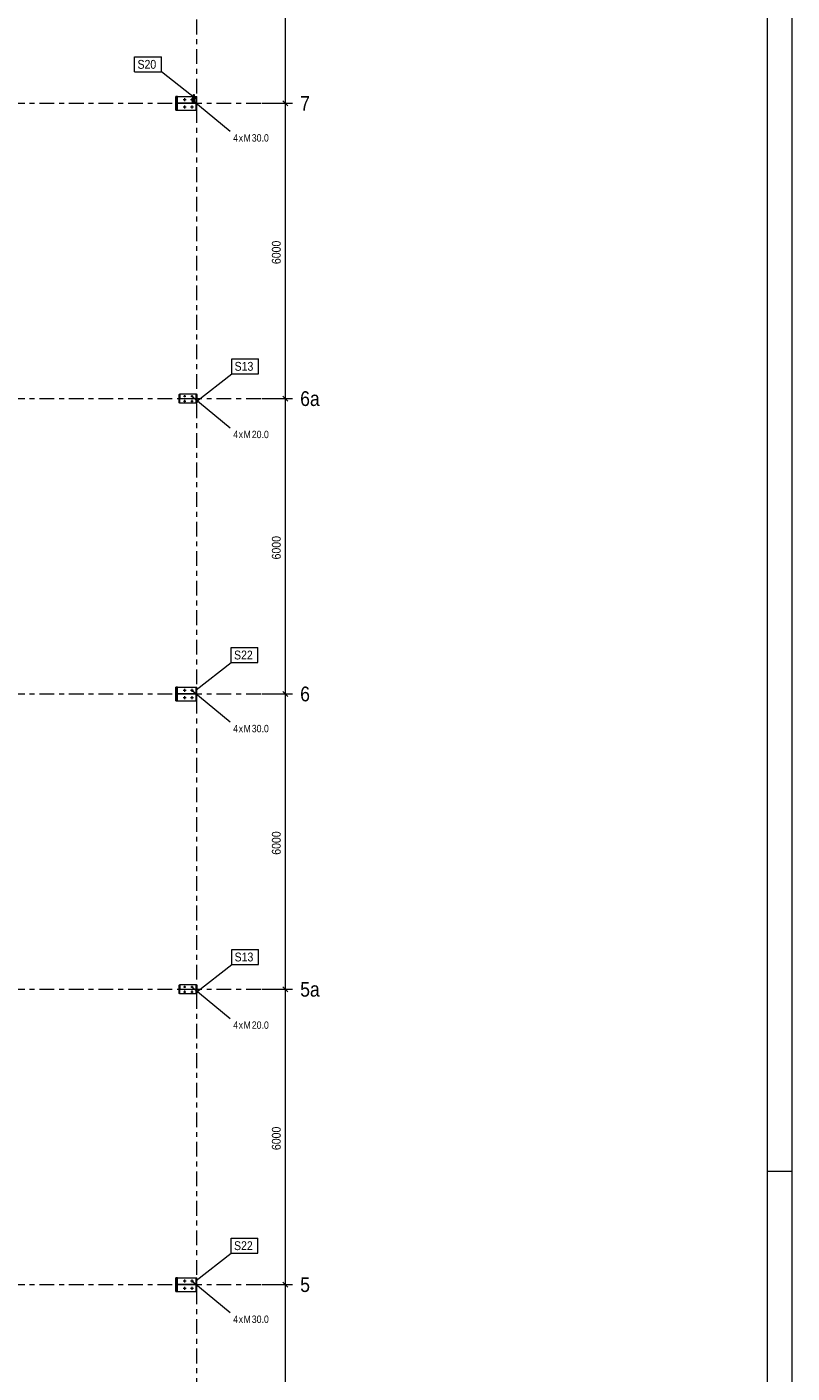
# Model space of a CAD drawing. Header units: millimetres. Extents: x -69 to 541, y -101 to 999.
# Tile 18 of 19: x 385 to 541, y 452 to 726. Entities that reach past the tile are written whole.
import ezdxf

# ---------------------------------------------------------------- set-up
doc = ezdxf.new("R2010")
doc.units = ezdxf.units.MM
doc.linetypes.add('XKITLINE00', pattern=[0])
doc.linetypes.add('XKITLINE03', pattern=[6, 3, -1, 1, -1])
for name, color, linetype, lineweight in [('Arkusz rysunku', 3, 'Continuous', 0), ('Element', 2, 'Continuous', 0), ('Spoina', 1, 'Continuous', 0), ('Wymiar', 4, 'Continuous', 0), ('Znak elementu', 2, 'Continuous', 0), ('Znak śruby', 4, 'Continuous', 0), ('Śruba', 3, 'Continuous', 0)]:
    doc.layers.add(name, color=color, linetype=linetype, lineweight=lineweight)
doc.styles.add('ARIAL', font='ARIAL.TTF')

msp = doc.modelspace()

# ---------------------------------------------------------------- hatches: boundary and pattern name
at = {"layer": 'Śruba'}
for points in [[(417.52, 710.91), (417.53, 710.91), (417.55, 710.9), (417.56, 710.9), (417.58, 710.89), (417.59, 710.88), (417.6, 710.87), (417.61, 710.86), (417.62, 710.85), (417.63, 710.84), (417.64, 710.83), (417.65, 710.81), (417.65, 710.8), (417.66, 710.78), (417.66, 710.77), (417.66, 710.75), (417.66, 710.73), (417.66, 710.72), (417.65, 710.7), (417.65, 710.69), (417.64, 710.67), (417.63, 710.66), (417.62, 710.65), (417.61, 710.64), (417.6, 710.63), (417.59, 710.62), (417.58, 710.61), (417.56, 710.6), (417.55, 710.6), (417.53, 710.59), (417.52, 710.59), (417.5, 710.59), (417.48, 710.59), (417.47, 710.59), (417.45, 710.6), (417.44, 710.6), (417.42, 710.61), (417.41, 710.62), (417.4, 710.63), (417.39, 710.64), (417.38, 710.65), (417.37, 710.66), (417.36, 710.67), (417.35, 710.69), (417.35, 710.7), (417.34, 710.72), (417.34, 710.73), (417.34, 710.75), (417.34, 710.77), (417.34, 710.78), (417.35, 710.8), (417.35, 710.81), (417.36, 710.83), (417.37, 710.84), (417.38, 710.85), (417.39, 710.86), (417.4, 710.87), (417.41, 710.88), (417.42, 710.89), (417.44, 710.9), (417.45, 710.9), (417.47, 710.91), (417.48, 710.91), (417.5, 710.91)], [(417.52, 709.41), (417.53, 709.41), (417.55, 709.4), (417.56, 709.4), (417.58, 709.39), (417.59, 709.38), (417.6, 709.37), (417.61, 709.36), (417.62, 709.35), (417.63, 709.34), (417.64, 709.33), (417.65, 709.31), (417.65, 709.3), (417.66, 709.28), (417.66, 709.27), (417.66, 709.25), (417.66, 709.23), (417.66, 709.22), (417.65, 709.2), (417.65, 709.19), (417.64, 709.17), (417.63, 709.16), (417.62, 709.15), (417.61, 709.14), (417.6, 709.13), (417.59, 709.12), (417.58, 709.11), (417.56, 709.1), (417.55, 709.1), (417.53, 709.09), (417.52, 709.09), (417.5, 709.09), (417.48, 709.09), (417.47, 709.09), (417.45, 709.1), (417.44, 709.1), (417.42, 709.11), (417.41, 709.12), (417.4, 709.13), (417.39, 709.14), (417.38, 709.15), (417.37, 709.16), (417.36, 709.17), (417.35, 709.19), (417.35, 709.2), (417.34, 709.22), (417.34, 709.23), (417.34, 709.25), (417.34, 709.27), (417.34, 709.28), (417.35, 709.3), (417.35, 709.31), (417.36, 709.33), (417.37, 709.34), (417.38, 709.35), (417.39, 709.36), (417.4, 709.37), (417.41, 709.38), (417.42, 709.39), (417.44, 709.4), (417.45, 709.4), (417.47, 709.41), (417.48, 709.41), (417.5, 709.41)], [(419.02, 710.91), (419.03, 710.91), (419.05, 710.9), (419.06, 710.9), (419.08, 710.89), (419.09, 710.88), (419.1, 710.87), (419.11, 710.86), (419.12, 710.85), (419.13, 710.84), (419.14, 710.83), (419.15, 710.81), (419.15, 710.8), (419.16, 710.78), (419.16, 710.77), (419.16, 710.75), (419.16, 710.73), (419.16, 710.72), (419.15, 710.7), (419.15, 710.69), (419.14, 710.67), (419.13, 710.66), (419.12, 710.65), (419.11, 710.64), (419.1, 710.63), (419.09, 710.62), (419.08, 710.61), (419.06, 710.6), (419.05, 710.6), (419.03, 710.59), (419.02, 710.59), (419, 710.59), (418.98, 710.59), (418.97, 710.59), (418.95, 710.6), (418.94, 710.6), (418.92, 710.61), (418.91, 710.62), (418.9, 710.63), (418.89, 710.64), (418.88, 710.65), (418.87, 710.66), (418.86, 710.67), (418.85, 710.69), (418.85, 710.7), (418.84, 710.72), (418.84, 710.73), (418.84, 710.75), (418.84, 710.77), (418.84, 710.78), (418.85, 710.8), (418.85, 710.81), (418.86, 710.83), (418.87, 710.84), (418.88, 710.85), (418.89, 710.86), (418.9, 710.87), (418.91, 710.88), (418.92, 710.89), (418.94, 710.9), (418.95, 710.9), (418.97, 710.91), (418.98, 710.91), (419, 710.91)], [(419.02, 709.41), (419.03, 709.41), (419.05, 709.4), (419.06, 709.4), (419.08, 709.39), (419.09, 709.38), (419.1, 709.37), (419.11, 709.36), (419.12, 709.35), (419.13, 709.34), (419.14, 709.33), (419.15, 709.31), (419.15, 709.3), (419.16, 709.28), (419.16, 709.27), (419.16, 709.25), (419.16, 709.23), (419.16, 709.22), (419.15, 709.2), (419.15, 709.19), (419.14, 709.17), (419.13, 709.16), (419.12, 709.15), (419.11, 709.14), (419.1, 709.13), (419.09, 709.12), (419.08, 709.11), (419.06, 709.1), (419.05, 709.1), (419.03, 709.09), (419.02, 709.09), (419, 709.09), (418.98, 709.09), (418.97, 709.09), (418.95, 709.1), (418.94, 709.1), (418.92, 709.11), (418.91, 709.12), (418.9, 709.13), (418.89, 709.14), (418.88, 709.15), (418.87, 709.16), (418.86, 709.17), (418.85, 709.19), (418.85, 709.2), (418.84, 709.22), (418.84, 709.23), (418.84, 709.25), (418.84, 709.27), (418.84, 709.28), (418.85, 709.3), (418.85, 709.31), (418.86, 709.33), (418.87, 709.34), (418.88, 709.35), (418.89, 709.36), (418.9, 709.37), (418.91, 709.38), (418.92, 709.39), (418.94, 709.4), (418.95, 709.4), (418.97, 709.41), (418.98, 709.41), (419, 709.41)], [(419.28, 711.02), (419.28, 710.65), (419.12, 710.65), (419.12, 711.02)], [(419.44, 711.02), (419.44, 710.65), (419.28, 710.65), (419.28, 711.02)], [(417.51, 650.61), (417.52, 650.61), (417.53, 650.61), (417.54, 650.6), (417.55, 650.6), (417.56, 650.59), (417.57, 650.59), (417.58, 650.58), (417.59, 650.57), (417.59, 650.56), (417.6, 650.55), (417.6, 650.54), (417.61, 650.53), (417.61, 650.52), (417.61, 650.51), (417.61, 650.5), (417.61, 650.49), (417.61, 650.48), (417.61, 650.47), (417.6, 650.46), (417.6, 650.45), (417.59, 650.44), (417.59, 650.43), (417.58, 650.42), (417.57, 650.41), (417.56, 650.41), (417.55, 650.4), (417.54, 650.4), (417.53, 650.39), (417.52, 650.39), (417.51, 650.39), (417.5, 650.39), (417.49, 650.39), (417.48, 650.39), (417.47, 650.39), (417.46, 650.4), (417.45, 650.4), (417.44, 650.41), (417.43, 650.41), (417.42, 650.42), (417.41, 650.43), (417.41, 650.44), (417.4, 650.45), (417.4, 650.46), (417.39, 650.47), (417.39, 650.48), (417.39, 650.49), (417.39, 650.5), (417.39, 650.51), (417.39, 650.52), (417.39, 650.53), (417.4, 650.54), (417.4, 650.55), (417.41, 650.56), (417.41, 650.57), (417.42, 650.58), (417.43, 650.59), (417.44, 650.59), (417.45, 650.6), (417.46, 650.6), (417.47, 650.61), (417.48, 650.61), (417.49, 650.61), (417.5, 650.61)], [(417.51, 649.61), (417.52, 649.61), (417.53, 649.61), (417.54, 649.6), (417.55, 649.6), (417.56, 649.59), (417.57, 649.59), (417.58, 649.58), (417.59, 649.57), (417.59, 649.56), (417.6, 649.55), (417.6, 649.54), (417.61, 649.53), (417.61, 649.52), (417.61, 649.51), (417.61, 649.5), (417.61, 649.49), (417.61, 649.48), (417.61, 649.47), (417.6, 649.46), (417.6, 649.45), (417.59, 649.44), (417.59, 649.43), (417.58, 649.42), (417.57, 649.41), (417.56, 649.41), (417.55, 649.4), (417.54, 649.4), (417.53, 649.39), (417.52, 649.39), (417.51, 649.39), (417.5, 649.39), (417.49, 649.39), (417.48, 649.39), (417.47, 649.39), (417.46, 649.4), (417.45, 649.4), (417.44, 649.41), (417.43, 649.41), (417.42, 649.42), (417.41, 649.43), (417.41, 649.44), (417.4, 649.45), (417.4, 649.46), (417.39, 649.47), (417.39, 649.48), (417.39, 649.49), (417.39, 649.5), (417.39, 649.51), (417.39, 649.52), (417.39, 649.53), (417.4, 649.54), (417.4, 649.55), (417.41, 649.56), (417.41, 649.57), (417.42, 649.58), (417.43, 649.59), (417.44, 649.59), (417.45, 649.6), (417.46, 649.6), (417.47, 649.61), (417.48, 649.61), (417.49, 649.61), (417.5, 649.61)], [(419.01, 650.61), (419.02, 650.61), (419.03, 650.61), (419.04, 650.6), (419.05, 650.6), (419.06, 650.59), (419.07, 650.59), (419.08, 650.58), (419.09, 650.57), (419.09, 650.56), (419.1, 650.55), (419.1, 650.54), (419.11, 650.53), (419.11, 650.52), (419.11, 650.51), (419.11, 650.5), (419.11, 650.49), (419.11, 650.48), (419.11, 650.47), (419.1, 650.46), (419.1, 650.45), (419.09, 650.44), (419.09, 650.43), (419.08, 650.42), (419.07, 650.41), (419.06, 650.41), (419.05, 650.4), (419.04, 650.4), (419.03, 650.39), (419.02, 650.39), (419.01, 650.39), (419, 650.39), (418.99, 650.39), (418.98, 650.39), (418.97, 650.39), (418.96, 650.4), (418.95, 650.4), (418.94, 650.41), (418.93, 650.41), (418.92, 650.42), (418.91, 650.43), (418.91, 650.44), (418.9, 650.45), (418.9, 650.46), (418.89, 650.47), (418.89, 650.48), (418.89, 650.49), (418.89, 650.5), (418.89, 650.51), (418.89, 650.52), (418.89, 650.53), (418.9, 650.54), (418.9, 650.55), (418.91, 650.56), (418.91, 650.57), (418.92, 650.58), (418.93, 650.59), (418.94, 650.59), (418.95, 650.6), (418.96, 650.6), (418.97, 650.61), (418.98, 650.61), (418.99, 650.61), (419, 650.61)], [(419.01, 649.61), (419.02, 649.61), (419.03, 649.61), (419.04, 649.6), (419.05, 649.6), (419.06, 649.59), (419.07, 649.59), (419.08, 649.58), (419.09, 649.57), (419.09, 649.56), (419.1, 649.55), (419.1, 649.54), (419.11, 649.53), (419.11, 649.52), (419.11, 649.51), (419.11, 649.5), (419.11, 649.49), (419.11, 649.48), (419.11, 649.47), (419.1, 649.46), (419.1, 649.45), (419.09, 649.44), (419.09, 649.43), (419.08, 649.42), (419.07, 649.41), (419.06, 649.41), (419.05, 649.4), (419.04, 649.4), (419.03, 649.39), (419.02, 649.39), (419.01, 649.39), (419, 649.39), (418.99, 649.39), (418.98, 649.39), (418.97, 649.39), (418.96, 649.4), (418.95, 649.4), (418.94, 649.41), (418.93, 649.41), (418.92, 649.42), (418.91, 649.43), (418.91, 649.44), (418.9, 649.45), (418.9, 649.46), (418.89, 649.47), (418.89, 649.48), (418.89, 649.49), (418.89, 649.5), (418.89, 649.51), (418.89, 649.52), (418.89, 649.53), (418.9, 649.54), (418.9, 649.55), (418.91, 649.56), (418.91, 649.57), (418.92, 649.58), (418.93, 649.59), (418.94, 649.59), (418.95, 649.6), (418.96, 649.6), (418.97, 649.61), (418.98, 649.61), (418.99, 649.61), (419, 649.61)], [(417.52, 590.91), (417.53, 590.91), (417.55, 590.9), (417.56, 590.9), (417.58, 590.89), (417.59, 590.88), (417.6, 590.87), (417.61, 590.86), (417.62, 590.85), (417.63, 590.84), (417.64, 590.83), (417.65, 590.81), (417.65, 590.8), (417.66, 590.78), (417.66, 590.77), (417.66, 590.75), (417.66, 590.73), (417.66, 590.72), (417.65, 590.7), (417.65, 590.69), (417.64, 590.67), (417.63, 590.66), (417.62, 590.65), (417.61, 590.64), (417.6, 590.63), (417.59, 590.62), (417.58, 590.61), (417.56, 590.6), (417.55, 590.6), (417.53, 590.59), (417.52, 590.59), (417.5, 590.59), (417.48, 590.59), (417.47, 590.59), (417.45, 590.6), (417.44, 590.6), (417.42, 590.61), (417.41, 590.62), (417.4, 590.63), (417.39, 590.64), (417.38, 590.65), (417.37, 590.66), (417.36, 590.67), (417.35, 590.69), (417.35, 590.7), (417.34, 590.72), (417.34, 590.73), (417.34, 590.75), (417.34, 590.77), (417.34, 590.78), (417.35, 590.8), (417.35, 590.81), (417.36, 590.83), (417.37, 590.84), (417.38, 590.85), (417.39, 590.86), (417.4, 590.87), (417.41, 590.88), (417.42, 590.89), (417.44, 590.9), (417.45, 590.9), (417.47, 590.91), (417.48, 590.91), (417.5, 590.91)], [(419.02, 590.91), (419.03, 590.91), (419.05, 590.9), (419.06, 590.9), (419.08, 590.89), (419.09, 590.88), (419.1, 590.87), (419.11, 590.86), (419.12, 590.85), (419.13, 590.84), (419.14, 590.83), (419.15, 590.81), (419.15, 590.8), (419.16, 590.78), (419.16, 590.77), (419.16, 590.75), (419.16, 590.73), (419.16, 590.72), (419.15, 590.7), (419.15, 590.69), (419.14, 590.67), (419.13, 590.66), (419.12, 590.65), (419.11, 590.64), (419.1, 590.63), (419.09, 590.62), (419.08, 590.61), (419.06, 590.6), (419.05, 590.6), (419.03, 590.59), (419.02, 590.59), (419, 590.59), (418.98, 590.59), (418.97, 590.59), (418.95, 590.6), (418.94, 590.6), (418.92, 590.61), (418.91, 590.62), (418.9, 590.63), (418.89, 590.64), (418.88, 590.65), (418.87, 590.66), (418.86, 590.67), (418.85, 590.69), (418.85, 590.7), (418.84, 590.72), (418.84, 590.73), (418.84, 590.75), (418.84, 590.77), (418.84, 590.78), (418.85, 590.8), (418.85, 590.81), (418.86, 590.83), (418.87, 590.84), (418.88, 590.85), (418.89, 590.86), (418.9, 590.87), (418.91, 590.88), (418.92, 590.89), (418.94, 590.9), (418.95, 590.9), (418.97, 590.91), (418.98, 590.91), (419, 590.91)], [(417.52, 589.41), (417.53, 589.41), (417.55, 589.4), (417.56, 589.4), (417.58, 589.39), (417.59, 589.38), (417.6, 589.37), (417.61, 589.36), (417.62, 589.35), (417.63, 589.34), (417.64, 589.33), (417.65, 589.31), (417.65, 589.3), (417.66, 589.28), (417.66, 589.27), (417.66, 589.25), (417.66, 589.23), (417.66, 589.22), (417.65, 589.2), (417.65, 589.19), (417.64, 589.17), (417.63, 589.16), (417.62, 589.15), (417.61, 589.14), (417.6, 589.13), (417.59, 589.12), (417.58, 589.11), (417.56, 589.1), (417.55, 589.1), (417.53, 589.09), (417.52, 589.09), (417.5, 589.09), (417.48, 589.09), (417.47, 589.09), (417.45, 589.1), (417.44, 589.1), (417.42, 589.11), (417.41, 589.12), (417.4, 589.13), (417.39, 589.14), (417.38, 589.15), (417.37, 589.16), (417.36, 589.17), (417.35, 589.19), (417.35, 589.2), (417.34, 589.22), (417.34, 589.23), (417.34, 589.25), (417.34, 589.27), (417.34, 589.28), (417.35, 589.3), (417.35, 589.31), (417.36, 589.33), (417.37, 589.34), (417.38, 589.35), (417.39, 589.36), (417.4, 589.37), (417.41, 589.38), (417.42, 589.39), (417.44, 589.4), (417.45, 589.4), (417.47, 589.41), (417.48, 589.41), (417.5, 589.41)], [(419.02, 589.41), (419.03, 589.41), (419.05, 589.4), (419.06, 589.4), (419.08, 589.39), (419.09, 589.38), (419.1, 589.37), (419.11, 589.36), (419.12, 589.35), (419.13, 589.34), (419.14, 589.33), (419.15, 589.31), (419.15, 589.3), (419.16, 589.28), (419.16, 589.27), (419.16, 589.25), (419.16, 589.23), (419.16, 589.22), (419.15, 589.2), (419.15, 589.19), (419.14, 589.17), (419.13, 589.16), (419.12, 589.15), (419.11, 589.14), (419.1, 589.13), (419.09, 589.12), (419.08, 589.11), (419.06, 589.1), (419.05, 589.1), (419.03, 589.09), (419.02, 589.09), (419, 589.09), (418.98, 589.09), (418.97, 589.09), (418.95, 589.1), (418.94, 589.1), (418.92, 589.11), (418.91, 589.12), (418.9, 589.13), (418.89, 589.14), (418.88, 589.15), (418.87, 589.16), (418.86, 589.17), (418.85, 589.19), (418.85, 589.2), (418.84, 589.22), (418.84, 589.23), (418.84, 589.25), (418.84, 589.27), (418.84, 589.28), (418.85, 589.3), (418.85, 589.31), (418.86, 589.33), (418.87, 589.34), (418.88, 589.35), (418.89, 589.36), (418.9, 589.37), (418.91, 589.38), (418.92, 589.39), (418.94, 589.4), (418.95, 589.4), (418.97, 589.41), (418.98, 589.41), (419, 589.41)], [(417.51, 530.61), (417.52, 530.61), (417.53, 530.61), (417.54, 530.6), (417.55, 530.6), (417.56, 530.59), (417.57, 530.59), (417.58, 530.58), (417.59, 530.57), (417.59, 530.56), (417.6, 530.55), (417.6, 530.54), (417.61, 530.53), (417.61, 530.52), (417.61, 530.51), (417.61, 530.5), (417.61, 530.49), (417.61, 530.48), (417.61, 530.47), (417.6, 530.46), (417.6, 530.45), (417.59, 530.44), (417.59, 530.43), (417.58, 530.42), (417.57, 530.41), (417.56, 530.41), (417.55, 530.4), (417.54, 530.4), (417.53, 530.39), (417.52, 530.39), (417.51, 530.39), (417.5, 530.39), (417.49, 530.39), (417.48, 530.39), (417.47, 530.39), (417.46, 530.4), (417.45, 530.4), (417.44, 530.41), (417.43, 530.41), (417.42, 530.42), (417.41, 530.43), (417.41, 530.44), (417.4, 530.45), (417.4, 530.46), (417.39, 530.47), (417.39, 530.48), (417.39, 530.49), (417.39, 530.5), (417.39, 530.51), (417.39, 530.52), (417.39, 530.53), (417.4, 530.54), (417.4, 530.55), (417.41, 530.56), (417.41, 530.57), (417.42, 530.58), (417.43, 530.59), (417.44, 530.59), (417.45, 530.6), (417.46, 530.6), (417.47, 530.61), (417.48, 530.61), (417.49, 530.61), (417.5, 530.61)], [(419.01, 530.61), (419.02, 530.61), (419.03, 530.61), (419.04, 530.6), (419.05, 530.6), (419.06, 530.59), (419.07, 530.59), (419.08, 530.58), (419.09, 530.57), (419.09, 530.56), (419.1, 530.55), (419.1, 530.54), (419.11, 530.53), (419.11, 530.52), (419.11, 530.51), (419.11, 530.5), (419.11, 530.49), (419.11, 530.48), (419.11, 530.47), (419.1, 530.46), (419.1, 530.45), (419.09, 530.44), (419.09, 530.43), (419.08, 530.42), (419.07, 530.41), (419.06, 530.41), (419.05, 530.4), (419.04, 530.4), (419.03, 530.39), (419.02, 530.39), (419.01, 530.39), (419, 530.39), (418.99, 530.39), (418.98, 530.39), (418.97, 530.39), (418.96, 530.4), (418.95, 530.4), (418.94, 530.41), (418.93, 530.41), (418.92, 530.42), (418.91, 530.43), (418.91, 530.44), (418.9, 530.45), (418.9, 530.46), (418.89, 530.47), (418.89, 530.48), (418.89, 530.49), (418.89, 530.5), (418.89, 530.51), (418.89, 530.52), (418.89, 530.53), (418.9, 530.54), (418.9, 530.55), (418.91, 530.56), (418.91, 530.57), (418.92, 530.58), (418.93, 530.59), (418.94, 530.59), (418.95, 530.6), (418.96, 530.6), (418.97, 530.61), (418.98, 530.61), (418.99, 530.61), (419, 530.61)], [(417.51, 529.61), (417.52, 529.61), (417.53, 529.61), (417.54, 529.6), (417.55, 529.6), (417.56, 529.59), (417.57, 529.59), (417.58, 529.58), (417.59, 529.57), (417.59, 529.56), (417.6, 529.55), (417.6, 529.54), (417.61, 529.53), (417.61, 529.52), (417.61, 529.51), (417.61, 529.5), (417.61, 529.49), (417.61, 529.48), (417.61, 529.47), (417.6, 529.46), (417.6, 529.45), (417.59, 529.44), (417.59, 529.43), (417.58, 529.42), (417.57, 529.41), (417.56, 529.41), (417.55, 529.4), (417.54, 529.4), (417.53, 529.39), (417.52, 529.39), (417.51, 529.39), (417.5, 529.39), (417.49, 529.39), (417.48, 529.39), (417.47, 529.39), (417.46, 529.4), (417.45, 529.4), (417.44, 529.41), (417.43, 529.41), (417.42, 529.42), (417.41, 529.43), (417.41, 529.44), (417.4, 529.45), (417.4, 529.46), (417.39, 529.47), (417.39, 529.48), (417.39, 529.49), (417.39, 529.5), (417.39, 529.51), (417.39, 529.52), (417.39, 529.53), (417.4, 529.54), (417.4, 529.55), (417.41, 529.56), (417.41, 529.57), (417.42, 529.58), (417.43, 529.59), (417.44, 529.59), (417.45, 529.6), (417.46, 529.6), (417.47, 529.61), (417.48, 529.61), (417.49, 529.61), (417.5, 529.61)], [(419.01, 529.61), (419.02, 529.61), (419.03, 529.61), (419.04, 529.6), (419.05, 529.6), (419.06, 529.59), (419.07, 529.59), (419.08, 529.58), (419.09, 529.57), (419.09, 529.56), (419.1, 529.55), (419.1, 529.54), (419.11, 529.53), (419.11, 529.52), (419.11, 529.51), (419.11, 529.5), (419.11, 529.49), (419.11, 529.48), (419.11, 529.47), (419.1, 529.46), (419.1, 529.45), (419.09, 529.44), (419.09, 529.43), (419.08, 529.42), (419.07, 529.41), (419.06, 529.41), (419.05, 529.4), (419.04, 529.4), (419.03, 529.39), (419.02, 529.39), (419.01, 529.39), (419, 529.39), (418.99, 529.39), (418.98, 529.39), (418.97, 529.39), (418.96, 529.4), (418.95, 529.4), (418.94, 529.41), (418.93, 529.41), (418.92, 529.42), (418.91, 529.43), (418.91, 529.44), (418.9, 529.45), (418.9, 529.46), (418.89, 529.47), (418.89, 529.48), (418.89, 529.49), (418.89, 529.5), (418.89, 529.51), (418.89, 529.52), (418.89, 529.53), (418.9, 529.54), (418.9, 529.55), (418.91, 529.56), (418.91, 529.57), (418.92, 529.58), (418.93, 529.59), (418.94, 529.59), (418.95, 529.6), (418.96, 529.6), (418.97, 529.61), (418.98, 529.61), (418.99, 529.61), (419, 529.61)], [(417.52, 470.91), (417.53, 470.91), (417.55, 470.9), (417.56, 470.9), (417.58, 470.89), (417.59, 470.88), (417.6, 470.87), (417.61, 470.86), (417.62, 470.85), (417.63, 470.84), (417.64, 470.83), (417.65, 470.81), (417.65, 470.8), (417.66, 470.78), (417.66, 470.77), (417.66, 470.75), (417.66, 470.73), (417.66, 470.72), (417.65, 470.7), (417.65, 470.69), (417.64, 470.67), (417.63, 470.66), (417.62, 470.65), (417.61, 470.64), (417.6, 470.63), (417.59, 470.62), (417.58, 470.61), (417.56, 470.6), (417.55, 470.6), (417.53, 470.59), (417.52, 470.59), (417.5, 470.59), (417.48, 470.59), (417.47, 470.59), (417.45, 470.6), (417.44, 470.6), (417.42, 470.61), (417.41, 470.62), (417.4, 470.63), (417.39, 470.64), (417.38, 470.65), (417.37, 470.66), (417.36, 470.67), (417.35, 470.69), (417.35, 470.7), (417.34, 470.72), (417.34, 470.73), (417.34, 470.75), (417.34, 470.77), (417.34, 470.78), (417.35, 470.8), (417.35, 470.81), (417.36, 470.83), (417.37, 470.84), (417.38, 470.85), (417.39, 470.86), (417.4, 470.87), (417.41, 470.88), (417.42, 470.89), (417.44, 470.9), (417.45, 470.9), (417.47, 470.91), (417.48, 470.91), (417.5, 470.91)], [(419.02, 470.91), (419.03, 470.91), (419.05, 470.9), (419.06, 470.9), (419.08, 470.89), (419.09, 470.88), (419.1, 470.87), (419.11, 470.86), (419.12, 470.85), (419.13, 470.84), (419.14, 470.83), (419.15, 470.81), (419.15, 470.8), (419.16, 470.78), (419.16, 470.77), (419.16, 470.75), (419.16, 470.73), (419.16, 470.72), (419.15, 470.7), (419.15, 470.69), (419.14, 470.67), (419.13, 470.66), (419.12, 470.65), (419.11, 470.64), (419.1, 470.63), (419.09, 470.62), (419.08, 470.61), (419.06, 470.6), (419.05, 470.6), (419.03, 470.59), (419.02, 470.59), (419, 470.59), (418.98, 470.59), (418.97, 470.59), (418.95, 470.6), (418.94, 470.6), (418.92, 470.61), (418.91, 470.62), (418.9, 470.63), (418.89, 470.64), (418.88, 470.65), (418.87, 470.66), (418.86, 470.67), (418.85, 470.69), (418.85, 470.7), (418.84, 470.72), (418.84, 470.73), (418.84, 470.75), (418.84, 470.77), (418.84, 470.78), (418.85, 470.8), (418.85, 470.81), (418.86, 470.83), (418.87, 470.84), (418.88, 470.85), (418.89, 470.86), (418.9, 470.87), (418.91, 470.88), (418.92, 470.89), (418.94, 470.9), (418.95, 470.9), (418.97, 470.91), (418.98, 470.91), (419, 470.91)], [(417.52, 469.41), (417.53, 469.41), (417.55, 469.4), (417.56, 469.4), (417.58, 469.39), (417.59, 469.38), (417.6, 469.37), (417.61, 469.36), (417.62, 469.35), (417.63, 469.34), (417.64, 469.33), (417.65, 469.31), (417.65, 469.3), (417.66, 469.28), (417.66, 469.27), (417.66, 469.25), (417.66, 469.23), (417.66, 469.22), (417.65, 469.2), (417.65, 469.19), (417.64, 469.17), (417.63, 469.16), (417.62, 469.15), (417.61, 469.14), (417.6, 469.13), (417.59, 469.12), (417.58, 469.11), (417.56, 469.1), (417.55, 469.1), (417.53, 469.09), (417.52, 469.09), (417.5, 469.09), (417.48, 469.09), (417.47, 469.09), (417.45, 469.1), (417.44, 469.1), (417.42, 469.11), (417.41, 469.12), (417.4, 469.13), (417.39, 469.14), (417.38, 469.15), (417.37, 469.16), (417.36, 469.17), (417.35, 469.19), (417.35, 469.2), (417.34, 469.22), (417.34, 469.23), (417.34, 469.25), (417.34, 469.27), (417.34, 469.28), (417.35, 469.3), (417.35, 469.31), (417.36, 469.33), (417.37, 469.34), (417.38, 469.35), (417.39, 469.36), (417.4, 469.37), (417.41, 469.38), (417.42, 469.39), (417.44, 469.4), (417.45, 469.4), (417.47, 469.41), (417.48, 469.41), (417.5, 469.41)], [(419.02, 469.41), (419.03, 469.41), (419.05, 469.4), (419.06, 469.4), (419.08, 469.39), (419.09, 469.38), (419.1, 469.37), (419.11, 469.36), (419.12, 469.35), (419.13, 469.34), (419.14, 469.33), (419.15, 469.31), (419.15, 469.3), (419.16, 469.28), (419.16, 469.27), (419.16, 469.25), (419.16, 469.23), (419.16, 469.22), (419.15, 469.2), (419.15, 469.19), (419.14, 469.17), (419.13, 469.16), (419.12, 469.15), (419.11, 469.14), (419.1, 469.13), (419.09, 469.12), (419.08, 469.11), (419.06, 469.1), (419.05, 469.1), (419.03, 469.09), (419.02, 469.09), (419, 469.09), (418.98, 469.09), (418.97, 469.09), (418.95, 469.1), (418.94, 469.1), (418.92, 469.11), (418.91, 469.12), (418.9, 469.13), (418.89, 469.14), (418.88, 469.15), (418.87, 469.16), (418.86, 469.17), (418.85, 469.19), (418.85, 469.2), (418.84, 469.22), (418.84, 469.23), (418.84, 469.25), (418.84, 469.27), (418.84, 469.28), (418.85, 469.3), (418.85, 469.31), (418.86, 469.33), (418.87, 469.34), (418.88, 469.35), (418.89, 469.36), (418.9, 469.37), (418.91, 469.38), (418.92, 469.39), (418.94, 469.4), (418.95, 469.4), (418.97, 469.41), (418.98, 469.41), (419, 469.41)]]:
    msp.add_hatch(color=256, dxfattribs=at).paths.add_polyline_path(points, flags=17)

# ---------------------------------------------------------------- linework, layer by layer
at = {"layer": 'Arkusz rysunku', "linetype": 'XKITLINE00', "lineweight": 0}
for p, q in [((540.98, -101), (540.98, 999)), ((535.98, -96), (535.98, 994)), ((540.98, 493), (535.98, 493))]:
    msp.add_line(p, q, dxfattribs=at)
at = {"layer": 'Element', "linetype": 'XKITLINE00', "lineweight": 0}
for p, q in [((416.06, 711.4), (415.73, 711.4)), ((415.73, 711.4), (415.73, 708.6)), ((415.73, 708.6), (415.73, 711.4)), ((415.73, 711.4), (415.89, 711.4)), ((415.89, 708.6), (415.89, 711.4)), ((415.89, 708.6), (415.89, 711.4)), ((416.06, 710.04), (416.06, 711.4)), ((416.06, 711.4), (419.12, 711.4)), ((419.12, 711.43), (419.12, 710.04)), ((419.12, 711.43), (419.28, 711.43)), ((419.28, 711.81), (419.28, 711.38)), ((419.28, 711.81), (419.44, 711.81)), ((419.28, 711.44), (419.28, 711.81)), ((419.28, 711.81), (419.44, 711.81)), ((419.44, 711.44), (419.28, 711.44)), ((419.28, 711.44), (419.44, 711.44)), ((419.28, 711.37), (419.3, 711.41)), ((419.28, 711.37), (419.3, 711.41)), ((419.28, 711.4), (419.29, 711.4)), ((419.28, 711.37), (419.44, 711.37)), ((419.28, 711.37), (419.44, 711.37)), ((419.28, 711.37), (419.44, 711.37)), ((419.28, 710.69), (419.28, 711.37)), ((419.44, 711.37), (419.28, 711.37)), ((419.28, 711.37), (419.28, 710.69)), ((419.42, 711.41), (419.44, 711.37)), ((419.42, 711.41), (419.44, 711.37)), ((419.43, 711.4), (419.44, 711.4)), ((419.44, 711.81), (419.44, 711.38)), ((419.44, 711.44), (419.44, 711.81)), ((419.44, 711.4), (419.84, 711.4)), ((419.44, 711.37), (419.44, 710.46)), ((419.44, 710.69), (419.44, 711.37)), ((419.84, 708.6), (419.84, 711.4)), ((419.84, 711.4), (420, 711.4)), ((419.84, 708.6), (419.84, 711.4)), ((419.84, 711.4), (420, 711.4)), ((420, 708.6), (420, 711.4)), ((420, 708.6), (420, 711.4)), ((415.73, 708.6), (416.06, 708.6)), ((415.73, 708.6), (415.89, 708.6)), ((419.84, 710.04), (415.89, 710.04)), ((415.89, 710.04), (415.89, 709.96)), ((419.84, 710.04), (415.89, 710.04)), ((415.89, 710.04), (415.89, 709.96)), ((419.84, 709.96), (415.89, 709.96)), ((419.84, 709.96), (415.89, 709.96)), ((416.06, 708.6), (416.06, 709.96)), ((416.06, 708.6), (419.84, 708.6)), ((419.12, 710.97), (419.28, 710.97)), ((419.12, 710.04), (419.12, 710.97)), ((419.12, 710.97), (419.28, 710.97)), ((419.12, 710.04), (419.28, 710.04)), ((419.12, 710.04), (419.28, 710.04)), ((419.28, 710.04), (419.28, 710.97)), ((419.28, 710.04), (419.28, 710.97)), ((419.28, 710.69), (419.44, 710.69)), ((419.28, 710.69), (419.44, 710.69)), ((419.28, 710.48), (419.44, 710.48)), ((419.28, 710.46), (419.44, 710.46)), ((419.84, 710.04), (419.84, 709.96)), ((419.84, 710.04), (419.84, 709.96)), ((419.84, 708.6), (420, 708.6)), ((419.84, 708.6), (420, 708.6)), ((419.95, 650.9), (416.45, 650.9)), ((416.45, 650.85), (416.45, 650.9)), ((419.95, 650.85), (419.95, 650.9)), ((416.4, 649.15), (416.4, 650.85)), ((416.4, 650.85), (416.53, 650.85)), ((416.4, 649.15), (416.4, 650.85)), ((416.4, 650.85), (416.53, 650.85)), ((416.53, 649.15), (416.4, 649.15)), ((416.53, 649.15), (416.4, 649.15)), ((416.45, 649.1), (416.45, 649.15)), ((419.95, 649.1), (416.45, 649.1)), ((416.53, 650.85), (416.53, 650.04)), ((416.53, 650.85), (416.53, 650.04)), ((416.53, 650.04), (419.87, 650.04)), ((416.53, 650.04), (419.87, 650.04)), ((419.87, 649.96), (416.53, 649.96)), ((416.53, 649.15), (416.53, 649.96)), ((419.87, 649.96), (416.53, 649.96)), ((416.53, 649.15), (416.53, 649.96)), ((419.87, 650.04), (419.87, 650.85)), ((419.87, 650.85), (420, 650.85)), ((419.87, 650.04), (419.87, 650.85)), ((419.87, 650.85), (420, 650.85)), ((419.87, 649.15), (419.87, 649.96)), ((419.87, 649.15), (419.87, 649.96)), ((420, 649.15), (419.87, 649.15)), ((420, 649.15), (419.87, 649.15)), ((419.95, 649.1), (419.95, 649.15)), ((420, 650.85), (420, 649.15)), ((420, 650.85), (420, 649.15)), ((416.06, 591.4), (415.73, 591.4)), ((415.73, 591.4), (415.73, 588.6)), ((415.73, 588.6), (415.73, 591.4)), ((415.73, 591.4), (415.89, 591.4)), ((415.89, 588.6), (415.89, 591.4)), ((415.89, 588.6), (415.89, 591.4)), ((416.06, 590.04), (416.06, 591.4)), ((416.06, 591.4), (419.84, 591.4)), ((419.84, 588.6), (419.84, 591.4)), ((419.84, 591.4), (420, 591.4)), ((419.84, 588.6), (419.84, 591.4)), ((419.84, 591.4), (420, 591.4)), ((420, 588.6), (420, 591.4)), ((420, 588.6), (420, 591.4)), ((415.73, 588.6), (416.06, 588.6)), ((415.73, 588.6), (415.89, 588.6)), ((419.84, 590.04), (415.89, 590.04)), ((415.89, 590.04), (415.89, 589.96)), ((419.84, 590.04), (415.89, 590.04)), ((415.89, 590.04), (415.89, 589.96)), ((419.84, 589.96), (415.89, 589.96)), ((419.84, 589.96), (415.89, 589.96)), ((416.06, 588.6), (416.06, 589.96)), ((416.06, 588.6), (419.84, 588.6)), ((419.84, 590.04), (419.84, 589.96)), ((419.84, 590.04), (419.84, 589.96)), ((419.84, 588.6), (420, 588.6)), ((419.84, 588.6), (420, 588.6)), ((416.4, 529.15), (416.4, 530.85)), ((416.4, 530.85), (416.53, 530.85)), ((416.4, 529.15), (416.4, 530.85)), ((416.4, 530.85), (416.53, 530.85)), ((419.95, 530.9), (416.45, 530.9)), ((416.45, 530.85), (416.45, 530.9)), ((416.53, 530.85), (416.53, 530.04)), ((416.53, 530.85), (416.53, 530.04)), ((419.87, 530.04), (419.87, 530.85)), ((419.87, 530.85), (420, 530.85)), ((419.87, 530.04), (419.87, 530.85)), ((419.87, 530.85), (420, 530.85)), ((419.95, 530.85), (419.95, 530.9)), ((420, 530.85), (420, 529.15)), ((420, 530.85), (420, 529.15)), ((416.53, 529.15), (416.4, 529.15)), ((416.53, 529.15), (416.4, 529.15)), ((416.45, 529.1), (416.45, 529.15)), ((419.95, 529.1), (416.45, 529.1)), ((416.53, 530.04), (419.87, 530.04)), ((416.53, 530.04), (419.87, 530.04)), ((419.87, 529.96), (416.53, 529.96)), ((416.53, 529.15), (416.53, 529.96)), ((419.87, 529.96), (416.53, 529.96)), ((416.53, 529.15), (416.53, 529.96)), ((419.87, 529.15), (419.87, 529.96)), ((419.87, 529.15), (419.87, 529.96)), ((420, 529.15), (419.87, 529.15)), ((420, 529.15), (419.87, 529.15)), ((419.95, 529.1), (419.95, 529.15)), ((416.06, 471.4), (415.73, 471.4)), ((415.73, 471.4), (415.73, 468.6)), ((415.73, 468.6), (415.73, 471.4)), ((415.73, 471.4), (415.89, 471.4)), ((415.89, 468.6), (415.89, 471.4)), ((415.89, 468.6), (415.89, 471.4)), ((416.06, 470.04), (416.06, 471.4)), ((416.06, 471.4), (419.84, 471.4)), ((419.84, 468.6), (419.84, 471.4)), ((419.84, 471.4), (420, 471.4)), ((419.84, 468.6), (419.84, 471.4)), ((419.84, 471.4), (420, 471.4)), ((420, 468.6), (420, 471.4)), ((420, 468.6), (420, 471.4)), ((415.73, 468.6), (416.06, 468.6)), ((415.73, 468.6), (415.89, 468.6)), ((419.84, 470.04), (415.89, 470.04)), ((415.89, 470.04), (415.89, 469.96)), ((419.84, 470.04), (415.89, 470.04)), ((415.89, 470.04), (415.89, 469.96)), ((419.84, 469.96), (415.89, 469.96)), ((419.84, 469.96), (415.89, 469.96)), ((416.06, 468.6), (416.06, 469.96)), ((416.06, 468.6), (419.84, 468.6)), ((419.84, 470.04), (419.84, 469.96)), ((419.84, 470.04), (419.84, 469.96)), ((419.84, 468.6), (420, 468.6)), ((419.84, 468.6), (420, 468.6))]:
    msp.add_line(p, q, dxfattribs=at)
msp.add_arc((419.36, 711.35), 0.086, 45.7786, 134.2214, dxfattribs=at)
msp.add_arc((419.36, 711.35), 0.086, 45.7786, 134.2214, dxfattribs=at)
at = {"layer": 'Spoina', "linetype": 'XKITLINE03', "lineweight": 0}
for p, q in [((420, -20), (420, 960)), ((-20, 710), (440, 710)), ((-20, 650), (440, 650)), ((-20, 590), (440, 590)), ((-20, 530), (440, 530)), ((-20, 470), (440, 470))]:
    msp.add_line(p, q, dxfattribs=at)
at = {"layer": 'Wymiar', "linetype": 'XKITLINE00', "lineweight": 0}
for p, q in [((438, 710), (438, 770)), ((433.19, 710), (439.44, 710)), ((433.19, 710), (439.44, 710)), ((437.49, 710.51), (438.51, 709.49)), ((437.49, 710.51), (438.51, 709.49)), ((438, 650), (438, 710)), ((433.19, 650), (439.44, 650)), ((433.19, 650), (439.44, 650)), ((437.49, 650.51), (438.51, 649.49)), ((437.49, 650.51), (438.51, 649.49)), ((438, 590), (438, 650)), ((433.19, 590), (439.44, 590)), ((433.19, 590), (439.44, 590)), ((437.49, 590.51), (438.51, 589.49)), ((437.49, 590.51), (438.51, 589.49)), ((438, 530), (438, 590)), ((433.19, 530), (439.44, 530)), ((433.19, 530), (439.44, 530)), ((437.49, 530.51), (438.51, 529.49)), ((437.49, 530.51), (438.51, 529.49)), ((438, 470), (438, 530)), ((437.49, 470.51), (438.51, 469.49)), ((437.49, 470.51), (438.51, 469.49)), ((433.19, 470), (439.44, 470)), ((433.19, 470), (439.44, 470)), ((438, 410), (438, 470))]:
    msp.add_line(p, q, dxfattribs=at)
at = {"layer": 'Znak elementu', "linetype": 'XKITLINE00', "lineweight": 0}
for p, q in [((407.33, 719.41), (412.8, 719.41)), ((407.33, 716.41), (407.33, 719.41)), ((412.8, 716.41), (412.8, 719.41)), ((407.33, 716.41), (412.8, 716.41)), ((419.87, 710.84), (412.8, 716.41)), ((427.07, 658.06), (432.54, 658.06)), ((427.07, 655.06), (427.07, 658.06)), ((432.54, 655.06), (432.54, 658.06)), ((420, 649.49), (427.07, 655.06)), ((427.07, 655.06), (432.54, 655.06)), ((426.95, 599.41), (432.42, 599.41)), ((426.95, 596.41), (426.95, 599.41)), ((432.42, 596.41), (432.42, 599.41)), ((419.87, 590.84), (426.95, 596.41)), ((426.95, 596.41), (432.42, 596.41)), ((427.07, 538.06), (432.54, 538.06)), ((427.07, 535.06), (427.07, 538.06)), ((432.54, 535.06), (432.54, 538.06)), ((420, 529.49), (427.07, 535.06)), ((427.07, 535.06), (432.54, 535.06)), ((426.95, 479.41), (432.42, 479.41)), ((426.95, 476.41), (426.95, 479.41)), ((432.42, 476.41), (432.42, 479.41)), ((419.87, 470.84), (426.95, 476.41)), ((426.95, 476.41), (432.42, 476.41))]:
    msp.add_line(p, q, dxfattribs=at)
at = {"layer": 'Znak śruby', "linetype": 'XKITLINE00', "lineweight": 0}
for p, q in [((419, 710.75), (426.78, 704.32)), ((419, 650.5), (426.78, 644.07)), ((419, 590.75), (426.78, 584.32)), ((419, 530.5), (426.78, 524.07)), ((419, 470.75), (426.78, 464.32))]:
    msp.add_line(p, q, dxfattribs=at)
at = {"layer": 'Śruba', "linetype": 'XKITLINE00', "lineweight": 0}
for p, q in [((417.5, 711.07), (417.5, 710.43)), ((419, 711.07), (419, 710.43)), ((417.18, 710.75), (417.82, 710.75)), ((417.18, 709.25), (417.82, 709.25)), ((417.5, 709.57), (417.5, 708.93)), ((418.68, 710.75), (419.32, 710.75)), ((418.68, 709.25), (419.32, 709.25)), ((419.61, 710.83), (418.96, 710.83)), ((419, 709.57), (419, 708.93)), ((419.28, 711.02), (419.12, 711.02)), ((419.28, 710.65), (419.12, 710.65)), ((419.44, 711.02), (419.28, 711.02)), ((419.44, 710.65), (419.28, 710.65)), ((417.28, 650.5), (417.72, 650.5)), ((417.28, 649.5), (417.72, 649.5)), ((417.5, 650.72), (417.5, 650.28)), ((417.5, 649.72), (417.5, 649.28)), ((418.78, 650.5), (419.22, 650.5)), ((418.78, 649.5), (419.22, 649.5)), ((419, 650.72), (419, 650.28)), ((419, 649.72), (419, 649.28)), ((417.18, 590.75), (417.82, 590.75)), ((417.5, 591.07), (417.5, 590.43)), ((418.68, 590.75), (419.32, 590.75)), ((419, 591.07), (419, 590.43)), ((417.18, 589.25), (417.82, 589.25)), ((417.5, 589.57), (417.5, 588.93)), ((418.68, 589.25), (419.32, 589.25)), ((419, 589.57), (419, 588.93)), ((417.5, 530.72), (417.5, 530.28)), ((419, 530.72), (419, 530.28)), ((417.28, 530.5), (417.72, 530.5)), ((417.28, 529.5), (417.72, 529.5)), ((417.5, 529.72), (417.5, 529.28)), ((418.78, 530.5), (419.22, 530.5)), ((418.78, 529.5), (419.22, 529.5)), ((419, 529.72), (419, 529.28)), ((417.18, 470.75), (417.82, 470.75)), ((417.5, 471.07), (417.5, 470.43)), ((418.68, 470.75), (419.32, 470.75)), ((419, 471.07), (419, 470.43)), ((417.18, 469.25), (417.82, 469.25)), ((417.5, 469.57), (417.5, 468.93)), ((418.68, 469.25), (419.32, 469.25)), ((419, 469.57), (419, 468.93))]:
    msp.add_line(p, q, dxfattribs=at)

# ---------------------------------------------------------------- texts
at = {"layer": 'Spoina', "style": 'ARIAL', "width": 0.85}
for s, p in [('7', (441, 708.5)), ('6a', (441, 648.5)), ('6', (441, 588.5)), ('5a', (441, 528.5)), ('5', (441, 468.5))]:
    msp.add_text(s, height=3, dxfattribs=at).set_placement(p)
at = {"layer": 'Wymiar', "style": 'ARIAL', "width": 0.85}
for p in [(437.04, 677.33), (437.04, 617.33), (437.04, 557.33), (437.04, 497.33)]:
    msp.add_text('6000', height=1.8, rotation=90.0002, dxfattribs=at).set_placement(p)
at = {"layer": 'Znak elementu', "style": 'ARIAL', "width": 0.85}
for s, p in [('S20', (407.93, 717.01)), ('S13', (427.67, 655.66)), ('S22', (427.55, 597.01)), ('S13', (427.67, 535.66)), ('S22', (427.55, 477.01))]:
    msp.add_text(s, height=1.8, dxfattribs=at).set_placement(p)
at = {"layer": 'Znak śruby', "style": 'ARIAL', "width": 0.85}
for s, p in [('4', (427.38, 702.22)), ('x', (428.49, 702.22)), ('M', (429.49, 702.22)), ('30.0', (431.16, 702.22)), ('4', (427.38, 641.97)), ('x', (428.49, 641.97)), ('M', (429.49, 641.97)), ('20.0', (431.16, 641.97)), ('4', (427.38, 582.22)), ('x', (428.49, 582.22)), ('M', (429.49, 582.22)), ('30.0', (431.16, 582.22)), ('4', (427.38, 521.97)), ('x', (428.49, 521.97)), ('M', (429.49, 521.97)), ('20.0', (431.16, 521.97)), ('4', (427.38, 462.22)), ('x', (428.49, 462.22)), ('M', (429.49, 462.22)), ('30.0', (431.16, 462.22))]:
    msp.add_text(s, height=1.5, dxfattribs=at).set_placement(p)

doc.saveas('drawing.dxf')
